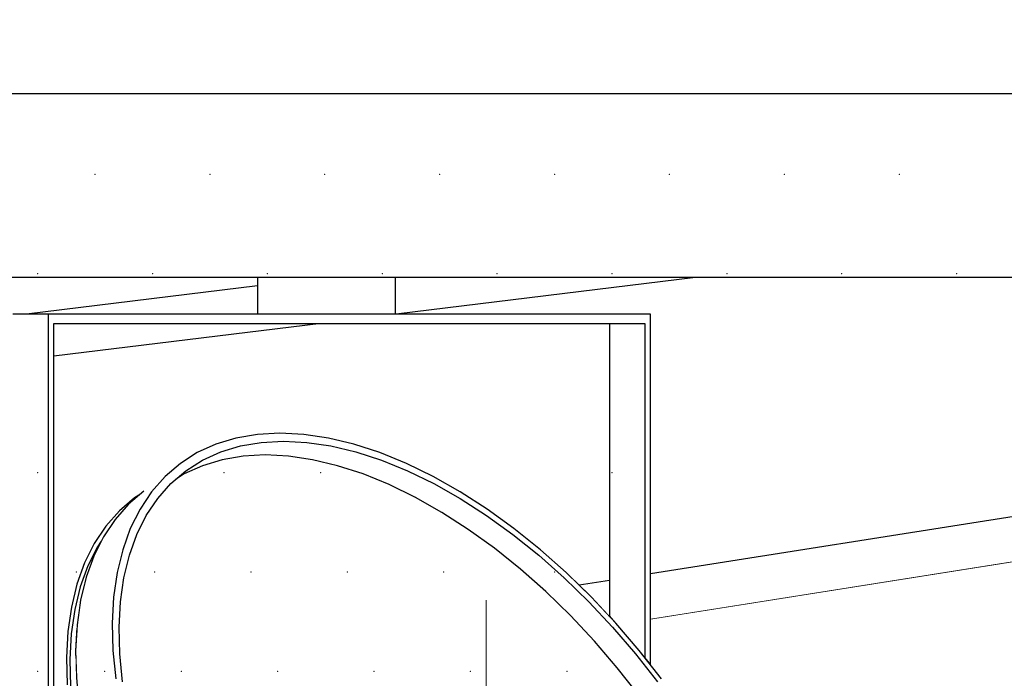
# Model space of a CAD drawing. Header units: millimetres. Extents: x 1798021 to 1815325, y -2500 to 6534.
# Tile 74 of 98: x 1809396 to 1809610, y 5303 to 5446. Entities that reach past the tile are written whole.
import ezdxf

# ---------------------------------------------------------------- set-up
doc = ezdxf.new("R2010")
doc.units = ezdxf.units.MM
doc.header["$MEASUREMENT"] = 0
doc.linetypes.add('Wipeout_Contour', pattern=[1000, 0, -1000])
for name, color, linetype in [('2 - ČÁRA HLAVNÍ.2D', 7, 'Continuous'), ('3 - SVĚTLA.3D', 7, 'Continuous'), ('4 - PRVKY KLEMPÍŘSKÉ.3D', 7, 'Continuous'), ('4 - PRVKY ZÁMEČNICKÉ.3D', 7, 'Continuous'), ('4 - STŘEŠNÍ KRYTINA.3D', 7, 'Continuous'), ('Nové_4 - ZDIVO - STĚNY NENOSNÉ.3D', 7, 'Continuous'), ('Nové_Výplně - Povrchové', 7, 'Continuous'), ('Výplně - Povrchové', 7, 'Continuous')]:
    doc.layers.add(name, color=color, linetype=linetype)

# ---------------------------------------------------------------- blocks, each defined once
blk = doc.blocks.new('Řez_7', base_point=(1118812.4, 0))
at = {"color": 254, "linetype": 'Wipeout_Contour', "lineweight": 0, "ltscale": 7229953.461336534}
blk.add_wipeout([(1803497.14, 5177.86), (1803497.08, 5177.77), (1811462.68, 5874.67), (1811462.64, 5874.75)], dxfattribs=at).dxf.layer = 'Výplně - Povrchové'
blk = doc.blocks.new('Řez_16', base_point=(1118812.4, 0))
at = {"color": 254, "linetype": 'Wipeout_Contour', "lineweight": 0, "ltscale": 47046301.51290996}
blk.add_wipeout([(1809403.45, 5328.97), (1809421.01, 5342.2), (1809421.94, 5342.8), (1809423, 5343.7), (1809430.96, 5349.7), (1809434.65, 5352.06), (1809438.7, 5353.9), (1809443.06, 5355.23), (1809447.72, 5356.03), (1809452.64, 5356.29), (1809457.8, 5356.03), (1809463.17, 5355.23), (1809468.71, 5353.9), (1809474.38, 5352.06), (1809480.16, 5349.7), (1809486, 5346.85), (1809491.87, 5343.53), (1809497.74, 5339.75), (1809503.57, 5335.54), (1809509.31, 5330.93), (1809514.95, 5325.94), (1809517.77, 5323.19), (1809524.34, 5324.23), (1809524.34, 5380.19), (1809461.61, 5380.19), (1809403.45, 5373.05)], dxfattribs=at).dxf.layer = 'Výplně - Povrchové'
at = {"color": 254, "linetype": 'Wipeout_Contour', "lineweight": 0, "ltscale": 14477395.54606855}
blk.add_wipeout([(1809543.05, 5390.19), (1809477.9, 5382.19), (1809533.29, 5382.19), (1809533.29, 5325.64), (1809774.39, 5363.83), (1809774.39, 5382.19), (1809847.73, 5382.19), (1809847.73, 5390.19)], dxfattribs=at).dxf.layer = 'Výplně - Povrchové'
at = {"color": 254, "linetype": 'Wipeout_Contour', "lineweight": 0, "ltscale": 7238117.787242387}
blk.add_wipeout([(1809524.34, 5324.23), (1809517.77, 5323.19), (1809520.43, 5320.6), (1809524.34, 5316.43)], dxfattribs=at).dxf.layer = 'Výplně - Povrchové'
at = {"layer": '4 - PRVKY ZÁMEČNICKÉ.3D', "color": 181, "linetype": 'Continuous', "lineweight": 30, "true_color": 0x9e3eff}
blk.add_line((1809524.34, 5324.23), (1809517.77, 5323.19), dxfattribs=at)
at = {"color": 254, "linetype": 'Wipeout_Contour', "lineweight": 0, "ltscale": 7238646.877257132}
blk.add_wipeout([(1809533.29, 5325.64), (1809533.29, 5315.72), (1809774.39, 5353.91), (1809774.39, 5363.83)], dxfattribs=at).dxf.layer = 'Výplně - Povrchové'
at = {"layer": '4 - PRVKY ZÁMEČNICKÉ.3D', "color": 181, "linetype": 'Continuous', "lineweight": 30, "true_color": 0x9e3eff}
for p, q in [((1809774.39, 5363.83), (1809533.29, 5325.64)), ((1809774.39, 5353.91), (1809533.29, 5315.72))]:
    blk.add_line(p, q, dxfattribs=at)
blk = doc.blocks.new('Řez_18', base_point=(1118812.4, 0))
at = {"color": 254, "linetype": 'Wipeout_Contour', "lineweight": 0, "ltscale": 5430291.78047535}
blk.add_wipeout([(1811299.28, 5615.7), (1809178.87, 5430.19), (1809788.41, 5430.19)], dxfattribs=at).dxf.layer = 'Výplně - Povrchové'
at = {"color": 254, "linetype": 'Wipeout_Contour', "lineweight": 0, "ltscale": 34375457.13644267}
blk.add_wipeout([(1809133.52, 5380.19), (1809133.52, 5349.78), (1809136.1, 5350.1), (1809144.45, 5355.23), (1809146.69, 5356.03), (1809149.22, 5356.29), (1809152.05, 5356.03), (1809155.15, 5355.23), (1809158.51, 5353.9), (1809160.16, 5353.05), (1809394.5, 5381.83), (1809394.5, 5382.19), (1809397.48, 5382.19), (1809447.73, 5388.36), (1809447.73, 5390.19), (1809177.73, 5390.19), (1809177.73, 5382.19), (1809197.54, 5382.19), (1809197.54, 5380.19)], dxfattribs=at).dxf.layer = 'Výplně - Povrchové'
at = {"color": 254, "linetype": 'Wipeout_Contour', "lineweight": 0, "ltscale": 7238009.461235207}
blk.add_wipeout([(1809477.73, 5382.19), (1809477.9, 5382.19), (1809543.05, 5390.19), (1809477.73, 5390.19)], dxfattribs=at).dxf.layer = 'Výplně - Povrchové'
at = {"layer": '4 - PRVKY ZÁMEČNICKÉ.3D', "color": 181, "linetype": 'Continuous', "lineweight": 30, "true_color": 0x9e3eff}
blk.add_line((1809543.05, 5390.19), (1809477.9, 5382.19), dxfattribs=at)
at = {"color": 254, "linetype": 'Wipeout_Contour', "lineweight": 0, "ltscale": 5428316.465431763}
blk.add_wipeout([(1809397.48, 5382.19), (1809447.73, 5382.19), (1809447.73, 5388.36)], dxfattribs=at).dxf.layer = 'Výplně - Povrchové'
at = {"color": 254, "linetype": 'Wipeout_Contour', "lineweight": 0, "ltscale": 5428292.978588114}
blk.add_wipeout([(1809461.61, 5380.19), (1809403.45, 5380.19), (1809403.45, 5373.05)], dxfattribs=at).dxf.layer = 'Výplně - Povrchové'
at = {"layer": '4 - PRVKY ZÁMEČNICKÉ.3D', "color": 181, "linetype": 'Continuous', "lineweight": 30, "true_color": 0x9e3eff}
for p, q in [((1809447.73, 5388.36), (1809397.48, 5382.19)), ((1809461.61, 5380.19), (1809403.45, 5373.05))]:
    blk.add_line(p, q, dxfattribs=at)
blk = doc.blocks.new('Řez_20', base_point=(1118812.4, 0))
at = {"color": 254, "linetype": 'Wipeout_Contour', "lineweight": 0, "ltscale": 412533108.0059386}
blk.add_wipeout([(1800920.22, 500), (1804497.49, 500), (1804497.49, 2600), (1805397.49, 2600), (1805397.49, 500), (1806676.49, 500), (1806676.49, 502.46), (1806976.49, 502.46), (1806976.49, 500), (1809927.49, 500), (1809927.49, 2600), (1810827.49, 2600), (1810827.49, 500), (1812755.49, 500), (1812755.49, 2087.56), (1811335.88, 5601.22), (1810067.73, 5400.37), (1810067.73, 5390.19), (1810003.47, 5390.19), (1809952.96, 5382.19), (1809956.06, 5382.19), (1809956.06, 5304.84), (1809959.69, 5298.21), (1809962.99, 5291.1), (1809965.82, 5283.8), (1809968.14, 5276.36), (1809969.95, 5268.83), (1809971.23, 5261.25), (1809971.98, 5253.67), (1809972.19, 5246.14), (1809971.86, 5238.7), (1809970.99, 5231.4), (1809969.59, 5224.29), (1809967.67, 5217.4), (1809965.23, 5210.78), (1809962.3, 5204.47), (1809958.89, 5198.52), (1809955.02, 5192.95), (1809950.71, 5187.8), (1809946, 5183.11), (1809940.91, 5178.89), (1809935.48, 5175.19), (1809929.73, 5172.01), (1809923.93, 5168.9), (1809923.73, 5168.82), (1809922.48, 5168.13), (1809834.1, 5120.76), (1809834.07, 5120.75), (1809833.86, 5120.63), (1809832.89, 5120.12), (1809826.87, 5117.49), (1809820.6, 5115.43), (1809814.13, 5113.95), (1809807.49, 5113.06), (1809800.74, 5112.76), (1809793.9, 5113.06), (1809787.03, 5113.95), (1809780.16, 5115.43), (1809773.34, 5117.49), (1809766.61, 5120.12), (1809760.01, 5123.29), (1809753.58, 5127), (1809747.36, 5131.21), (1809741.39, 5135.91), (1809735.71, 5141.06), (1809730.35, 5146.63), (1809725.34, 5152.58), (1809720.72, 5158.89), (1809716.51, 5165.5), (1809712.74, 5172.39), (1809709.43, 5179.51), (1809706.61, 5186.81), (1809704.28, 5194.25), (1809702.48, 5201.78), (1809701.19, 5209.36), (1809700.45, 5216.94), (1809700.24, 5224.47), (1809700.57, 5231.91), (1809701.43, 5239.21), (1809702.83, 5246.32), (1809704.76, 5253.21), (1809707.19, 5259.83), (1809710.13, 5266.13), (1809713.54, 5272.09), (1809717.41, 5277.66), (1809721.71, 5282.81), (1809726.42, 5287.5), (1809731.51, 5291.72), (1809736.95, 5295.42), (1809742.7, 5298.6), (1809743.66, 5299.11), (1809743.7, 5299.13), (1809743.91, 5299.24), (1809774.39, 5315.58), (1809774.39, 5353.91), (1809533.29, 5315.72), (1809533.29, 5305.87), (1809535.67, 5302.83), (1809540.24, 5296.45), (1809544.51, 5289.91), (1809548.44, 5283.24), (1809552.02, 5276.49), (1809555.22, 5269.69), (1809558.03, 5262.9), (1809560.42, 5256.14), (1809562.39, 5249.47), (1809563.91, 5242.93), (1809564.99, 5236.55), (1809565.61, 5230.37), (1809565.77, 5224.44), (1809565.46, 5218.79), (1809564.7, 5213.45), (1809563.48, 5208.45), (1809561.82, 5203.84), (1809559.72, 5199.63), (1809557.19, 5195.85), (1809554.26, 5192.53), (1809550.93, 5189.68), (1809542.97, 5183.68), (1809542.04, 5183.09), (1809540.98, 5182.18), (1809419.57, 5090.68), (1809419.42, 5090.58), (1809419.24, 5090.43), (1809417.92, 5089.43), (1809414.22, 5087.08), (1809410.18, 5085.23), (1809405.82, 5083.91), (1809401.16, 5083.11), (1809396.23, 5082.84), (1809391.07, 5083.11), (1809385.71, 5083.91), (1809380.17, 5085.23), (1809374.5, 5087.08), (1809368.72, 5089.43), (1809362.88, 5092.28), (1809357, 5095.6), (1809351.14, 5099.38), (1809345.31, 5103.59), (1809339.56, 5108.2), (1809333.93, 5113.2), (1809328.44, 5118.54), (1809323.14, 5124.19), (1809318.05, 5130.12), (1809313.2, 5136.3), (1809308.63, 5142.68), (1809304.37, 5149.22), (1809300.44, 5155.89), (1809296.86, 5162.65), (1809293.65, 5169.44), (1809290.85, 5176.24), (1809288.45, 5182.99), (1809286.49, 5189.66), (1809284.96, 5196.2), (1809283.89, 5202.58), (1809283.27, 5208.76), (1809283.11, 5214.69), (1809283.42, 5220.35), (1809284.18, 5225.69), (1809285.4, 5230.68), (1809287.06, 5235.29), (1809289.16, 5239.5), (1809291.69, 5243.28), (1809294.62, 5246.6), (1809297.95, 5249.45), (1809299.27, 5250.45), (1809299.43, 5250.55), (1809299.6, 5250.7), (1809346.65, 5286.16), (1809231.35, 5267.9), (1809233.99, 5262.9), (1809237.34, 5256.14), (1809240.43, 5249.47), (1809243.26, 5242.93), (1809245.79, 5236.55), (1809248.01, 5230.37), (1809249.92, 5224.44), (1809251.5, 5218.79), (1809252.73, 5213.45), (1809253.62, 5208.45), (1809254.15, 5203.84), (1809254.32, 5199.63), (1809254.14, 5195.85), (1809253.6, 5192.53), (1809252.71, 5189.68), (1809251.46, 5187.33), (1809249.88, 5185.48), (1809247.97, 5184.16), (1809238.2, 5178.16), (1809237.63, 5177.95), (1809235.76, 5176.66), (1809086.83, 5085.16), (1809086.74, 5085.12), (1809086.43, 5084.91), (1809084.8, 5083.91), (1809082.57, 5083.11), (1809080.03, 5082.84), (1809077.2, 5083.11), (1809074.1, 5083.91), (1809070.74, 5085.23), (1809067.16, 5087.08), (1809063.36, 5089.43), (1809059.38, 5092.28), (1809055.23, 5095.6), (1809050.95, 5099.38), (1809046.56, 5103.59), (1809042.08, 5108.2), (1809037.55, 5113.2), (1809032.99, 5118.54), (1809028.43, 5124.19), (1809023.9, 5130.12), (1809019.42, 5136.3), (1809015.03, 5142.68), (1809010.75, 5149.22), (1809006.61, 5155.89), (1809002.63, 5162.65), (1808998.84, 5169.44), (1808995.26, 5176.24), (1808991.91, 5182.99), (1808988.82, 5189.66), (1808986, 5196.2), (1808983.46, 5202.58), (1808981.24, 5208.76), (1808979.33, 5214.69), (1808977.76, 5220.35), (1808976.52, 5225.69), (1808976.2, 5227.49), (1803604.58, 4376.71)], dxfattribs=at).dxf.layer = 'Nové_Výplně - Povrchové'
blk = doc.blocks.new('Řez_56', base_point=(1118812.4, 0))
at = {"color": 254, "linetype": 'Wipeout_Contour', "lineweight": 0, "ltscale": 10844884.70980289}
blk.add_wipeout([(1803582.48, 5031.92), (1803573.7, 5017.57), (1803606.61, 4952.52), (1811334.5, 5628.62), (1811372.6, 5699.87), (1811367.29, 5713)], dxfattribs=at).dxf.layer = 'Výplně - Povrchové'
at = {"color": 254, "linetype": 'Wipeout_Contour', "lineweight": 0, "ltscale": 7229912.499028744}
blk.add_wipeout([(1811334.5, 5628.62), (1803606.61, 4952.52), (1803611.38, 4943.1), (1811328.98, 5618.3)], dxfattribs=at).dxf.layer = 'Výplně - Povrchové'
blk = doc.blocks.new('Řez_62', base_point=(1118812.4, 0))
at = {"color": 254, "linetype": 'Wipeout_Contour', "lineweight": 0, "ltscale": 9047090.438772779}
blk.add_wipeout([(1808867.73, 5390.19), (1810067.73, 5390.19), (1810067.73, 5430.19), (1809178.87, 5430.19), (1808867.73, 5402.97)], dxfattribs=at).dxf.layer = 'Výplně - Povrchové'
at = {"color": 254, "linetype": 'Wipeout_Contour', "lineweight": 0, "ltscale": 7237624.582317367}
blk.add_wipeout([(1809394.5, 5252.19), (1809402.16, 5252.19), (1809402.16, 5382.19), (1809394.5, 5382.19)], dxfattribs=at).dxf.layer = 'Výplně - Povrchové'
at = {"color": 254, "linetype": 'Wipeout_Contour', "lineweight": 0, "ltscale": 7237732.853397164}
blk.add_wipeout([(1809430.96, 5349.7), (1809423, 5343.7), (1809419.68, 5340.86), (1809427.64, 5346.86)], dxfattribs=at).dxf.layer = 'Výplně - Povrchové'
at = {"layer": '3 - SVĚTLA.3D', "color": 181, "linetype": 'Continuous', "lineweight": 30, "true_color": 0x9e3eff}
blk.add_line((1810067.73, 5430.19), (1809178.87, 5430.19), dxfattribs=at)
at = {"layer": '3 - SVĚTLA.3D', "color": 7, "linetype": 'Continuous', "lineweight": 0}
for p in [(1809412.4, 5412.66), (1809437.4, 5412.66), (1809462.4, 5412.66), (1809487.4, 5412.66), (1809512.4, 5412.66), (1809537.4, 5412.66), (1809562.4, 5412.66), (1809587.4, 5412.66), (1809399.9, 5391.01), (1809424.9, 5391.01), (1809499.9, 5391.01), (1809524.9, 5391.01), (1809549.9, 5391.01), (1809574.9, 5391.01), (1809599.9, 5391.01), (1809399.9, 5347.71), (1809399.9, 5304.41)]:
    blk.add_point(p, dxfattribs=at)
at = {"color": 254, "linetype": 'Wipeout_Contour', "lineweight": 0, "ltscale": 7237761.723519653}
blk.add_wipeout([(1809432.16, 5348.1), (1809430.04, 5346.29), (1809431.8, 5347.41), (1809435.78, 5350.41)], dxfattribs=at).dxf.layer = 'Výplně - Povrchové'
at = {"color": 254, "linetype": 'Wipeout_Contour', "lineweight": 0, "ltscale": 7237720.299977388}
blk.add_wipeout([(1809416.74, 5337.53), (1809424.7, 5343.53), (1809427.64, 5346.86), (1809419.68, 5340.86)], dxfattribs=at).dxf.layer = 'Výplně - Povrchové'
at = {"color": 254, "linetype": 'Wipeout_Contour', "lineweight": 0, "ltscale": 7237774.717814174}
blk.add_wipeout([(1809435.78, 5350.41), (1809431.8, 5347.41), (1809435.76, 5349.22), (1809439.74, 5352.22)], dxfattribs=at).dxf.layer = 'Výplně - Povrchové'
at = {"color": 254, "linetype": 'Wipeout_Contour', "lineweight": 0, "ltscale": 7237709.338552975}
blk.add_wipeout([(1809416.74, 5337.53), (1809414.22, 5333.75), (1809422.18, 5339.75), (1809424.7, 5343.53)], dxfattribs=at).dxf.layer = 'Výplně - Povrchové'
at = {"color": 254, "linetype": 'Wipeout_Contour', "lineweight": 0, "ltscale": 7237791.209424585}
blk.add_wipeout([(1809435.76, 5349.22), (1809440.04, 5350.52), (1809444.02, 5353.52), (1809439.74, 5352.22)], dxfattribs=at).dxf.layer = 'Výplně - Povrchové'
at = {"color": 254, "linetype": 'Wipeout_Contour', "lineweight": 0, "ltscale": 7237700.036715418}
blk.add_wipeout([(1809422.18, 5339.75), (1809414.22, 5333.75), (1809412.11, 5329.54), (1809420.07, 5335.54)], dxfattribs=at).dxf.layer = 'Výplně - Povrchové'
at = {"color": 254, "linetype": 'Wipeout_Contour', "lineweight": 0, "ltscale": 7237808.905015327}
blk.add_wipeout([(1809440.04, 5350.52), (1809444.6, 5351.3), (1809448.58, 5354.3), (1809444.02, 5353.52)], dxfattribs=at).dxf.layer = 'Výplně - Povrchové'
at = {"color": 254, "linetype": 'Wipeout_Contour', "lineweight": 0, "ltscale": 7237692.451824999}
blk.add_wipeout([(1809412.11, 5329.54), (1809410.45, 5324.93), (1809418.41, 5330.93), (1809420.07, 5335.54)], dxfattribs=at).dxf.layer = 'Výplně - Povrchové'
at = {"color": 254, "linetype": 'Wipeout_Contour', "lineweight": 0, "ltscale": 7237827.695443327}
blk.add_wipeout([(1809444.6, 5351.3), (1809449.43, 5351.56), (1809453.41, 5354.56), (1809448.58, 5354.3)], dxfattribs=at).dxf.layer = 'Výplně - Povrchové'
at = {"color": 254, "linetype": 'Wipeout_Contour', "lineweight": 0, "ltscale": 7237686.63065698}
blk.add_wipeout([(1809410.45, 5324.93), (1809409.23, 5319.94), (1809417.19, 5325.94), (1809418.41, 5330.93)], dxfattribs=at).dxf.layer = 'Výplně - Povrchové'
at = {"color": 254, "linetype": 'Wipeout_Contour', "lineweight": 0, "ltscale": 7237847.464891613}
blk.add_wipeout([(1809453.41, 5354.56), (1809449.43, 5351.56), (1809454.49, 5351.3), (1809458.47, 5354.3)], dxfattribs=at).dxf.layer = 'Výplně - Povrchové'
at = {"color": 254, "linetype": 'Wipeout_Contour', "lineweight": 0, "ltscale": 5428263.533159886}
blk.add_wipeout([(1809413.72, 5332.76), (1809412.91, 5331.55), (1809413.24, 5331.8)], dxfattribs=at).dxf.layer = 'Výplně - Povrchové'
at = {"color": 254, "linetype": 'Wipeout_Contour', "lineweight": 0, "ltscale": 7237682.609112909}
blk.add_wipeout([(1809409.23, 5319.94), (1809408.47, 5314.6), (1809416.43, 5320.6), (1809417.19, 5325.94)], dxfattribs=at).dxf.layer = 'Výplně - Povrchové'
at = {"color": 254, "linetype": 'Wipeout_Contour', "lineweight": 0, "ltscale": 7237868.0914942}
blk.add_wipeout([(1809454.49, 5351.3), (1809459.75, 5350.52), (1809463.73, 5353.52), (1809458.47, 5354.3)], dxfattribs=at).dxf.layer = 'Výplně - Povrchové'
at = {"color": 254, "linetype": 'Wipeout_Contour', "lineweight": 0, "ltscale": 9047099.685193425}
blk.add_wipeout([(1809410.83, 5327.39), (1809411.52, 5327.91), (1809412.11, 5329.54), (1809413.24, 5331.8), (1809412.91, 5331.55)], dxfattribs=at).dxf.layer = 'Výplně - Povrchové'
at = {"color": 254, "linetype": 'Wipeout_Contour', "lineweight": 0, "ltscale": 7237680.411998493}
blk.add_wipeout([(1809408.47, 5314.6), (1809408.17, 5308.94), (1809416.13, 5314.94), (1809416.43, 5320.6)], dxfattribs=at).dxf.layer = 'Výplně - Povrchové'
at = {"color": 254, "linetype": 'Wipeout_Contour', "lineweight": 0, "ltscale": 7237889.448078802}
blk.add_wipeout([(1809459.75, 5350.52), (1809465.17, 5349.22), (1809469.15, 5352.22), (1809463.73, 5353.52)], dxfattribs=at).dxf.layer = 'Výplně - Povrchové'
at = {"color": 254, "linetype": 'Wipeout_Contour', "lineweight": 0, "ltscale": 9047091.135797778}
blk.add_wipeout([(1809409.18, 5322.82), (1809410.1, 5323.51), (1809410.45, 5324.93), (1809411.52, 5327.91), (1809410.83, 5327.39)], dxfattribs=at).dxf.layer = 'Výplně - Povrchové'
at = {"color": 254, "linetype": 'Wipeout_Contour', "lineweight": 0, "ltscale": 7237680.052871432}
blk.add_wipeout([(1809416.13, 5314.94), (1809408.17, 5308.94), (1809408.32, 5303.01), (1809416.28, 5309.01)], dxfattribs=at).dxf.layer = 'Výplně - Povrchové'
at = {"color": 254, "linetype": 'Wipeout_Contour', "lineweight": 0, "ltscale": 7237911.402952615}
blk.add_wipeout([(1809465.17, 5349.22), (1809470.73, 5347.41), (1809474.71, 5350.41), (1809469.15, 5352.22)], dxfattribs=at).dxf.layer = 'Výplně - Povrchové'
at = {"color": 254, "linetype": 'Wipeout_Contour', "lineweight": 0, "ltscale": 9047084.49962454}
blk.add_wipeout([(1809407.98, 5317.87), (1809409.05, 5318.68), (1809409.23, 5319.94), (1809410.1, 5323.51), (1809409.18, 5322.82)], dxfattribs=at).dxf.layer = 'Výplně - Povrchové'
at = {"color": 254, "linetype": 'Wipeout_Contour', "lineweight": 0, "ltscale": 7237681.533956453}
blk.add_wipeout([(1809416.28, 5309.01), (1809408.32, 5303.01), (1809408.94, 5296.83), (1809416.9, 5302.83)], dxfattribs=at).dxf.layer = 'Výplně - Povrchové'
at = {"color": 254, "linetype": 'Wipeout_Contour', "lineweight": 0, "ltscale": 7237933.820783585}
blk.add_wipeout([(1809470.73, 5347.41), (1809476.39, 5345.1), (1809480.37, 5348.1), (1809474.71, 5350.41)], dxfattribs=at).dxf.layer = 'Výplně - Povrchové'
at = {"color": 254, "linetype": 'Wipeout_Contour', "lineweight": 0, "ltscale": 9047079.927874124}
blk.add_wipeout([(1809407.98, 5317.87), (1809407.22, 5312.59), (1809408.41, 5313.48), (1809408.47, 5314.6), (1809409.05, 5318.68)], dxfattribs=at).dxf.layer = 'Výplně - Povrchové'
at = {"color": 254, "linetype": 'Wipeout_Contour', "lineweight": 0, "ltscale": 7237956.563355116}
blk.add_wipeout([(1809476.39, 5345.1), (1809482.12, 5342.31), (1809486.1, 5345.31), (1809480.37, 5348.1)], dxfattribs=at).dxf.layer = 'Výplně - Povrchové'
at = {"color": 254, "linetype": 'Wipeout_Contour', "lineweight": 0, "ltscale": 10856493.1128347}
blk.add_wipeout([(1809406.92, 5306.99), (1809408.19, 5307.94), (1809408.17, 5308.94), (1809408.21, 5309.81), (1809408.41, 5313.48), (1809407.22, 5312.59)], dxfattribs=at).dxf.layer = 'Výplně - Povrchové'
at = {"color": 254, "linetype": 'Wipeout_Contour', "lineweight": 0, "ltscale": 7237979.490449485}
blk.add_wipeout([(1809482.12, 5342.31), (1809487.87, 5339.06), (1809491.85, 5342.06), (1809486.1, 5345.31)], dxfattribs=at).dxf.layer = 'Výplně - Povrchové'
at = {"color": 254, "linetype": 'Wipeout_Contour', "lineweight": 0, "ltscale": 9047077.405143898}
blk.add_wipeout([(1809406.92, 5306.99), (1809407.08, 5301.12), (1809408.41, 5302.12), (1809408.32, 5303.01), (1809408.19, 5307.94)], dxfattribs=at).dxf.layer = 'Výplně - Povrchové'
at = {"color": 254, "linetype": 'Wipeout_Contour', "lineweight": 0, "ltscale": 7238002.46074089}
blk.add_wipeout([(1809487.87, 5339.06), (1809493.62, 5335.35), (1809497.6, 5338.35), (1809491.85, 5342.06)], dxfattribs=at).dxf.layer = 'Výplně - Povrchové'
at = {"color": 254, "linetype": 'Wipeout_Contour', "lineweight": 0, "ltscale": 7238025.332587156}
blk.add_wipeout([(1809493.62, 5335.35), (1809499.33, 5331.23), (1809503.31, 5334.23), (1809497.6, 5338.35)], dxfattribs=at).dxf.layer = 'Výplně - Povrchové'
at = {"color": 254, "linetype": 'Wipeout_Contour', "lineweight": 0, "ltscale": 7238047.965027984}
blk.add_wipeout([(1809499.33, 5331.23), (1809504.97, 5326.7), (1809508.95, 5329.7), (1809503.31, 5334.23)], dxfattribs=at).dxf.layer = 'Výplně - Povrchové'
at = {"color": 254, "linetype": 'Wipeout_Contour', "lineweight": 0, "ltscale": 7238070.218534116}
blk.add_wipeout([(1809504.97, 5326.7), (1809510.49, 5321.81), (1809514.47, 5324.81), (1809508.95, 5329.7)], dxfattribs=at).dxf.layer = 'Výplně - Povrchové'
at = {"color": 254, "linetype": 'Wipeout_Contour', "lineweight": 0, "ltscale": 7238091.955905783}
blk.add_wipeout([(1809510.49, 5321.81), (1809515.86, 5316.58), (1809519.85, 5319.58), (1809514.47, 5324.81)], dxfattribs=at).dxf.layer = 'Výplně - Povrchové'
at = {"color": 254, "linetype": 'Wipeout_Contour', "lineweight": 0, "ltscale": 7238113.0431369}
blk.add_wipeout([(1809519.85, 5319.58), (1809515.86, 5316.58), (1809521.06, 5311.04), (1809525.04, 5314.04)], dxfattribs=at).dxf.layer = 'Výplně - Povrchové'
at = {"color": 254, "linetype": 'Wipeout_Contour', "lineweight": 0, "ltscale": 7238133.35025463}
blk.add_wipeout([(1809521.06, 5311.04), (1809526.05, 5305.22), (1809530.03, 5308.22), (1809525.04, 5314.04)], dxfattribs=at).dxf.layer = 'Výplně - Povrchové'
at = {"color": 254, "linetype": 'Wipeout_Contour', "lineweight": 0, "ltscale": 7238152.752020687}
blk.add_wipeout([(1809526.05, 5305.22), (1809530.8, 5299.17), (1809534.78, 5302.17), (1809530.03, 5308.22)], dxfattribs=at).dxf.layer = 'Výplně - Povrchové'
at = {"color": 254, "linetype": 'Wipeout_Contour', "lineweight": 0, "ltscale": 144759730.0395361}
blk.add_wipeout([(1809417.92, 5319.58), (1809417.62, 5314.04), (1809417.78, 5308.22), (1809418.38, 5302.17), (1809419.44, 5295.92), (1809420.93, 5289.5), (1809422.86, 5282.97), (1809425.2, 5276.35), (1809427.95, 5269.69), (1809431.09, 5263.03), (1809434.6, 5256.41), (1809438.46, 5249.88), (1809442.64, 5243.47), (1809447.11, 5237.21), (1809451.86, 5231.16), (1809456.85, 5225.35), (1809462.05, 5219.81), (1809467.42, 5214.57), (1809472.94, 5209.68), (1809478.58, 5205.16), (1809484.29, 5201.03), (1809490.04, 5197.33), (1809495.79, 5194.07), (1809501.52, 5191.28), (1809507.18, 5188.97), (1809512.74, 5187.17), (1809518.17, 5185.87), (1809523.42, 5185.08), (1809528.48, 5184.82), (1809533.31, 5185.08), (1809537.87, 5185.87), (1809542.15, 5187.17), (1809546.11, 5188.97), (1809547.87, 5190.09), (1809549.01, 5191.07), (1809551.88, 5194.33), (1809554.36, 5198.03), (1809556.42, 5202.16), (1809558.05, 5206.68), (1809559.24, 5211.57), (1809559.99, 5216.81), (1809560.29, 5222.35), (1809560.13, 5228.16), (1809559.53, 5234.21), (1809558.47, 5240.47), (1809556.98, 5246.88), (1809555.05, 5253.41), (1809552.71, 5260.03), (1809549.96, 5266.69), (1809546.82, 5273.35), (1809543.31, 5279.97), (1809539.46, 5286.5), (1809535.28, 5292.92), (1809530.8, 5299.17), (1809526.05, 5305.22), (1809521.06, 5311.04), (1809515.86, 5316.58), (1809510.49, 5321.81), (1809504.97, 5326.7), (1809499.33, 5331.23), (1809493.62, 5335.35), (1809487.87, 5339.06), (1809482.12, 5342.31), (1809476.39, 5345.1), (1809470.73, 5347.41), (1809465.17, 5349.22), (1809459.75, 5350.52), (1809454.49, 5351.3), (1809449.43, 5351.56), (1809444.6, 5351.3), (1809440.04, 5350.52), (1809435.76, 5349.22), (1809431.8, 5347.41), (1809430.04, 5346.29), (1809428.9, 5345.31), (1809426.03, 5342.06), (1809423.55, 5338.35), (1809421.49, 5334.23), (1809419.86, 5329.7), (1809418.67, 5324.81)], dxfattribs=at).dxf.layer = 'Výplně - Povrchové'
at = {"color": 254, "linetype": 'Wipeout_Contour', "lineweight": 0, "ltscale": 7237677.236120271}
blk.add_wipeout([(1809403.45, 5328.97), (1809403.45, 5328.62), (1809417.69, 5339.36), (1809421.01, 5342.2)], dxfattribs=at).dxf.layer = 'Výplně - Povrchové'
at = {"color": 254, "linetype": 'Wipeout_Contour', "lineweight": 0, "ltscale": 7237670.971921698}
blk.add_wipeout([(1809417.69, 5339.36), (1809403.45, 5328.62), (1809403.45, 5327.51), (1809414.75, 5336.03)], dxfattribs=at).dxf.layer = 'Výplně - Povrchové'
at = {"color": 254, "linetype": 'Wipeout_Contour', "lineweight": 0, "ltscale": 7237665.499812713}
blk.add_wipeout([(1809403.45, 5327.51), (1809403.45, 5325.64), (1809412.23, 5332.25), (1809414.75, 5336.03)], dxfattribs=at).dxf.layer = 'Výplně - Povrchové'
at = {"color": 254, "linetype": 'Wipeout_Contour', "lineweight": 0, "ltscale": 7237660.851692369}
blk.add_wipeout([(1809403.45, 5325.64), (1809403.45, 5323.01), (1809410.12, 5328.04), (1809412.23, 5332.25)], dxfattribs=at).dxf.layer = 'Výplně - Povrchové'
at = {"color": 254, "linetype": 'Wipeout_Contour', "lineweight": 0, "ltscale": 7237657.051648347}
blk.add_wipeout([(1809403.45, 5319.65), (1809408.46, 5323.43), (1809410.12, 5328.04), (1809403.45, 5323.01)], dxfattribs=at).dxf.layer = 'Výplně - Povrchové'
at = {"color": 254, "linetype": 'Wipeout_Contour', "lineweight": 0, "ltscale": 7237654.112922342}
blk.add_wipeout([(1809403.45, 5319.65), (1809403.45, 5315.58), (1809407.24, 5318.44), (1809408.46, 5323.43)], dxfattribs=at).dxf.layer = 'Výplně - Povrchové'
at = {"color": 254, "linetype": 'Wipeout_Contour', "lineweight": 0, "ltscale": 7237652.034442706}
blk.add_wipeout([(1809407.24, 5318.44), (1809403.45, 5315.58), (1809403.45, 5310.81), (1809406.48, 5313.1)], dxfattribs=at).dxf.layer = 'Výplně - Povrchové'
at = {"color": 254, "linetype": 'Wipeout_Contour', "lineweight": 0, "ltscale": 7237650.805172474}
blk.add_wipeout([(1809403.45, 5310.81), (1809403.45, 5305.39), (1809406.18, 5307.44), (1809406.48, 5313.1)], dxfattribs=at).dxf.layer = 'Výplně - Povrchové'
at = {"color": 254, "linetype": 'Wipeout_Contour', "lineweight": 0, "ltscale": 7237650.546723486}
blk.add_wipeout([(1809406.18, 5307.44), (1809403.45, 5305.39), (1809403.45, 5299.33), (1809406.33, 5301.51)], dxfattribs=at).dxf.layer = 'Výplně - Povrchové'
at = {"color": 254, "linetype": 'Wipeout_Contour', "lineweight": 0, "ltscale": 155613740.4131376}
blk.add_wipeout([(1809406.48, 5313.1), (1809406.18, 5307.44), (1809406.33, 5301.51), (1809406.95, 5295.33), (1809408.03, 5288.95), (1809409.55, 5282.41), (1809411.52, 5275.74), (1809413.91, 5268.99), (1809416.72, 5262.19), (1809419.92, 5255.4), (1809423.5, 5248.64), (1809427.43, 5241.97), (1809431.7, 5235.43), (1809436.27, 5229.05), (1809441.11, 5222.87), (1809446.2, 5216.94), (1809451.51, 5211.29), (1809456.99, 5205.95), (1809462.63, 5200.95), (1809468.37, 5196.34), (1809474.2, 5192.13), (1809480.07, 5188.35), (1809485.94, 5185.03), (1809491.78, 5182.18), (1809497.56, 5179.83), (1809503.23, 5177.98), (1809508.77, 5176.66), (1809514.14, 5175.86), (1809519.3, 5175.59), (1809524.22, 5175.86), (1809528.88, 5176.66), (1809533.24, 5177.98), (1809537.29, 5179.83), (1809540.98, 5182.18), (1809542.04, 5183.09), (1809539.28, 5181.33), (1809535.23, 5179.48), (1809530.87, 5178.16), (1809530.07, 5178.02), (1809528.4, 5177.51), (1809523.79, 5176.72), (1809518.91, 5176.46), (1809513.8, 5176.72), (1809508.49, 5177.51), (1809503.01, 5178.82), (1809497.39, 5180.65), (1809491.67, 5182.98), (1809485.89, 5185.8), (1809480.08, 5189.09), (1809474.27, 5192.83), (1809468.5, 5197), (1809462.81, 5201.57), (1809457.23, 5206.51), (1809451.8, 5211.8), (1809446.55, 5217.39), (1809441.51, 5223.27), (1809436.71, 5229.38), (1809432.19, 5235.7), (1809427.97, 5242.18), (1809424.07, 5248.78), (1809420.53, 5255.46), (1809417.36, 5262.19), (1809414.58, 5268.92), (1809412.21, 5275.6), (1809410.26, 5282.21), (1809408.76, 5288.69), (1809407.69, 5295), (1809407.08, 5301.12), (1809406.92, 5306.99), (1809407.22, 5312.59), (1809407.98, 5317.87), (1809409.18, 5322.82), (1809410.83, 5327.39), (1809412.91, 5331.55), (1809413.72, 5332.76), (1809414.22, 5333.75), (1809416.74, 5337.53), (1809419.68, 5340.86), (1809421.94, 5342.8), (1809421.01, 5342.2), (1809417.69, 5339.36), (1809414.75, 5336.03), (1809412.23, 5332.25), (1809410.12, 5328.04), (1809408.46, 5323.43), (1809407.24, 5318.44)], dxfattribs=at).dxf.layer = 'Výplně - Povrchové'
at = {"color": 254, "linetype": 'Wipeout_Contour', "lineweight": 0, "ltscale": 10857216.42157443}
blk.add_wipeout([(1809524.34, 5316.43), (1809525.74, 5314.94), (1809530.83, 5309.01), (1809532.01, 5307.51), (1809532.01, 5380.19), (1809524.34, 5380.19)], dxfattribs=at).dxf.layer = 'Výplně - Povrchové'
at = {"color": 254, "linetype": 'Wipeout_Contour', "lineweight": 0, "ltscale": 14475804.62720309}
blk.add_wipeout([(1809402.16, 5252.19), (1809403.45, 5252.19), (1809403.45, 5380.19), (1809532.01, 5380.19), (1809532.01, 5307.51), (1809533.29, 5305.87), (1809533.29, 5382.19), (1809402.16, 5382.19)], dxfattribs=at).dxf.layer = 'Výplně - Povrchové'
at = {"layer": '3 - SVĚTLA.3D', "color": 181, "linetype": 'Continuous', "lineweight": 30, "true_color": 0x9e3eff}
for p, q in [((1809402.16, 5382.19), (1809394.5, 5382.19)), ((1809402.16, 5382.19), (1809402.16, 5252.19)), ((1809533.29, 5305.87), (1809533.29, 5382.19)), ((1809403.45, 5252.19), (1809403.45, 5380.19)), ((1809403.45, 5380.19), (1809532.01, 5380.19)), ((1809524.34, 5380.19), (1809524.34, 5316.43)), ((1809532.01, 5380.19), (1809532.01, 5307.51)), ((1809443.06, 5355.23), (1809438.7, 5353.9)), ((1809447.72, 5356.03), (1809443.06, 5355.23)), ((1809452.64, 5356.29), (1809447.72, 5356.03)), ((1809457.8, 5356.03), (1809452.64, 5356.29)), ((1809463.17, 5355.23), (1809457.8, 5356.03)), ((1809468.71, 5353.9), (1809463.17, 5355.23)), ((1809438.7, 5353.9), (1809434.65, 5352.06)), ((1809439.74, 5352.22), (1809444.02, 5353.52)), ((1809444.02, 5353.52), (1809448.58, 5354.3)), ((1809448.58, 5354.3), (1809453.41, 5354.56)), ((1809453.41, 5354.56), (1809458.47, 5354.3)), ((1809458.47, 5354.3), (1809463.73, 5353.52)), ((1809463.73, 5353.52), (1809469.15, 5352.22)), ((1809474.38, 5352.06), (1809468.71, 5353.9)), ((1809434.65, 5352.06), (1809430.96, 5349.7)), ((1809435.78, 5350.41), (1809439.74, 5352.22)), ((1809444.6, 5351.3), (1809440.04, 5350.52)), ((1809449.43, 5351.56), (1809444.6, 5351.3)), ((1809454.49, 5351.3), (1809449.43, 5351.56)), ((1809459.75, 5350.52), (1809454.49, 5351.3)), ((1809469.15, 5352.22), (1809474.71, 5350.41)), ((1809480.16, 5349.7), (1809474.38, 5352.06)), ((1809430.96, 5349.7), (1809427.64, 5346.86)), ((1809435.76, 5349.22), (1809431.8, 5347.41)), ((1809432.16, 5348.1), (1809435.78, 5350.41)), ((1809440.04, 5350.52), (1809435.76, 5349.22)), ((1809465.17, 5349.22), (1809459.75, 5350.52)), ((1809470.73, 5347.41), (1809465.17, 5349.22)), ((1809474.71, 5350.41), (1809480.37, 5348.1)), ((1809486, 5346.86), (1809480.16, 5349.7)), ((1809427.64, 5346.86), (1809424.7, 5343.53)), ((1809428.9, 5345.31), (1809432.16, 5348.1)), ((1809431.8, 5347.41), (1809430.04, 5346.29)), ((1809476.39, 5345.1), (1809470.73, 5347.41)), ((1809480.37, 5348.1), (1809486.1, 5345.31)), ((1809491.87, 5343.53), (1809486, 5346.86)), ((1809426.03, 5342.06), (1809428.9, 5345.31)), ((1809482.12, 5342.31), (1809476.39, 5345.1)), ((1809486.1, 5345.31), (1809491.85, 5342.06)), ((1809423, 5343.7), (1809419.68, 5340.86)), ((1809421.94, 5342.8), (1809421.01, 5342.2)), ((1809424.7, 5343.53), (1809422.18, 5339.75)), ((1809487.87, 5339.06), (1809482.12, 5342.31)), ((1809497.74, 5339.75), (1809491.87, 5343.53)), ((1809419.68, 5340.86), (1809416.74, 5337.53)), ((1809421.01, 5342.2), (1809417.69, 5339.36)), ((1809423.55, 5338.35), (1809426.03, 5342.06)), ((1809491.85, 5342.06), (1809497.6, 5338.35)), ((1809417.69, 5339.36), (1809414.75, 5336.03)), ((1809422.18, 5339.75), (1809420.07, 5335.54)), ((1809421.49, 5334.23), (1809423.55, 5338.35)), ((1809493.62, 5335.35), (1809487.87, 5339.06)), ((1809497.6, 5338.35), (1809503.31, 5334.23)), ((1809503.57, 5335.54), (1809497.74, 5339.75)), ((1809414.75, 5336.03), (1809412.23, 5332.25)), ((1809416.74, 5337.53), (1809414.22, 5333.75)), ((1809414.22, 5333.75), (1809412.11, 5329.54)), ((1809420.07, 5335.54), (1809418.41, 5330.93)), ((1809419.86, 5329.7), (1809421.49, 5334.23)), ((1809499.33, 5331.23), (1809493.62, 5335.35)), ((1809503.31, 5334.23), (1809508.95, 5329.7)), ((1809509.31, 5330.93), (1809503.57, 5335.54)), ((1809412.23, 5332.25), (1809410.12, 5328.04)), ((1809412.91, 5331.55), (1809410.83, 5327.39)), ((1809413.72, 5332.76), (1809412.91, 5331.55)), ((1809412.11, 5329.54), (1809410.45, 5324.93)), ((1809418.41, 5330.93), (1809417.19, 5325.94)), ((1809418.67, 5324.81), (1809419.86, 5329.7)), ((1809504.97, 5326.7), (1809499.33, 5331.23)), ((1809508.95, 5329.7), (1809514.47, 5324.81)), ((1809514.95, 5325.94), (1809509.31, 5330.93)), ((1809410.12, 5328.04), (1809408.46, 5323.43)), ((1809410.83, 5327.39), (1809409.18, 5322.82)), ((1809417.19, 5325.94), (1809416.43, 5320.6)), ((1809510.49, 5321.81), (1809504.97, 5326.7)), ((1809520.43, 5320.6), (1809514.95, 5325.94)), ((1809408.46, 5323.43), (1809407.24, 5318.44)), ((1809410.45, 5324.93), (1809409.23, 5319.94)), ((1809417.92, 5319.58), (1809418.67, 5324.81)), ((1809514.47, 5324.81), (1809519.85, 5319.58)), ((1809409.18, 5322.82), (1809407.98, 5317.87)), ((1809515.86, 5316.58), (1809510.49, 5321.81)), ((1809409.23, 5319.94), (1809408.47, 5314.6)), ((1809416.43, 5320.6), (1809416.13, 5314.94)), ((1809417.62, 5314.04), (1809417.92, 5319.58)), ((1809519.85, 5319.58), (1809525.04, 5314.04)), ((1809525.74, 5314.94), (1809520.43, 5320.6)), ((1809407.24, 5318.44), (1809406.48, 5313.1)), ((1809407.98, 5317.87), (1809407.22, 5312.59)), ((1809521.06, 5311.04), (1809515.86, 5316.58)), ((1809408.47, 5314.6), (1809408.17, 5308.94)), ((1809416.13, 5314.94), (1809416.28, 5309.01)), ((1809530.83, 5309.01), (1809525.74, 5314.94)), ((1809406.48, 5313.1), (1809406.18, 5307.44)), ((1809407.22, 5312.59), (1809406.92, 5306.99)), ((1809417.78, 5308.22), (1809417.62, 5314.04)), ((1809525.04, 5314.04), (1809530.03, 5308.22)), ((1809526.05, 5305.22), (1809521.06, 5311.04)), ((1809408.17, 5308.94), (1809408.32, 5303.01)), ((1809416.28, 5309.01), (1809416.9, 5302.83)), ((1809418.38, 5302.17), (1809417.78, 5308.22)), ((1809530.03, 5308.22), (1809534.78, 5302.17)), ((1809535.67, 5302.83), (1809530.83, 5309.01)), ((1809406.18, 5307.44), (1809406.33, 5301.51)), ((1809406.92, 5306.99), (1809407.08, 5301.12)), ((1809530.8, 5299.17), (1809526.05, 5305.22)), ((1809408.32, 5303.01), (1809408.94, 5296.83))]:
    blk.add_line(p, q, dxfattribs=at)
at = {"layer": '3 - SVĚTLA.3D', "color": 7, "linetype": 'Continuous', "lineweight": 0}
for p in [(1809440.49, 5347.71), (1809461.46, 5347.71), (1809524.9, 5347.71), (1809408.29, 5326.06), (1809425.34, 5326.06), (1809446.32, 5326.06), (1809467.29, 5326.06), (1809488.27, 5326.06), (1809512.4, 5326.06), (1809414.51, 5304.41), (1809431.17, 5304.41), (1809452.15, 5304.41), (1809473.12, 5304.41), (1809494.1, 5304.41), (1809515.08, 5304.41)]:
    blk.add_point(p, dxfattribs=at)
at = {"color": 254, "linetype": 'Wipeout_Contour', "lineweight": 0, "ltscale": 7237882.971087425}
blk.add_wipeout([(1809447.73, 5382.19), (1809477.73, 5382.19), (1809477.73, 5390.19), (1809447.73, 5390.19)], dxfattribs=at).dxf.layer = 'Výplně - Povrchové'
at = {"layer": '3 - SVĚTLA.3D', "color": 181, "linetype": 'Continuous', "lineweight": 30, "true_color": 0x9e3eff}
for p, q in [((1810067.73, 5390.19), (1808867.73, 5390.19)), ((1809447.73, 5390.19), (1809447.73, 5382.19)), ((1809477.73, 5390.19), (1809477.73, 5382.19)), ((1809463.53, 5382.19), (1809402.16, 5382.19)), ((1809477.73, 5382.19), (1809463.53, 5382.19)), ((1809533.29, 5382.19), (1809477.73, 5382.19))]:
    blk.add_line(p, q, dxfattribs=at)
at = {"layer": '3 - SVĚTLA.3D', "color": 7, "linetype": 'Continuous', "lineweight": 0}
for p in [(1809449.9, 5391.01), (1809474.9, 5391.01)]:
    blk.add_point(p, dxfattribs=at)
blk = doc.blocks.new('Řez_91', base_point=(1118812.4, 0))
at = {"color": 254, "linetype": 'Wipeout_Contour', "lineweight": 0, "ltscale": 7229986.043024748}
blk.add_wipeout([(1811602.93, 6103.97), (1803372.41, 5383.89), (1803383.67, 5365.7), (1811590.51, 6083.71)], dxfattribs=at).dxf.layer = 'Výplně - Povrchové'
at = {"color": 254, "linetype": 'Wipeout_Contour', "lineweight": 0, "ltscale": 7229987.363650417}
blk.add_wipeout([(1803372.07, 5384.44), (1803372.41, 5383.89), (1811602.93, 6103.97), (1811603.3, 6104.58)], dxfattribs=at).dxf.layer = 'Výplně - Povrchové'
at = {"color": 254, "linetype": 'Wipeout_Contour', "lineweight": 0, "ltscale": 7229988.715095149}
blk.add_wipeout([(1811610.01, 6115.53), (1803365.99, 5394.27), (1803366.63, 5393.23), (1811609.31, 6114.37)], dxfattribs=at).dxf.layer = 'Výplně - Povrchové'
at = {"color": 254, "linetype": 'Wipeout_Contour', "lineweight": 0, "ltscale": 7229988.342971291}
blk.add_wipeout([(1803366.63, 5393.23), (1803369.26, 5388.99), (1811606.41, 6109.65), (1811609.31, 6114.37)], dxfattribs=at).dxf.layer = 'Výplně - Povrchové'
at = {"color": 254, "linetype": 'Wipeout_Contour', "lineweight": 0, "ltscale": 7229987.723203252}
blk.add_wipeout([(1803369.26, 5388.99), (1803372.07, 5384.44), (1811603.3, 6104.58), (1811606.41, 6109.65)], dxfattribs=at).dxf.layer = 'Výplně - Povrchové'

msp = doc.modelspace()

# ---------------------------------------------------------------- block references
at = {"layer": '4 - STŘEŠNÍ KRYTINA.3D', "lineweight": 0}
msp.add_blockref('Řez_7', (1118812.4, 0), dxfattribs=at)

# ---------------------------------------------------------------- next in the draw order: block references
at = {"layer": '4 - PRVKY ZÁMEČNICKÉ.3D', "lineweight": 0}
msp.add_blockref('Řez_16', (1118812.4, 0), dxfattribs=at)

# ---------------------------------------------------------------- next in the draw order: block references
msp.add_blockref('Řez_18', (1118812.4, 0), dxfattribs=at)

# ---------------------------------------------------------------- next in the draw order: block references
at = {"layer": 'Nové_4 - ZDIVO - STĚNY NENOSNÉ.3D', "lineweight": 0}
msp.add_blockref('Řez_20', (1118812.4, 0), dxfattribs=at)

# ---------------------------------------------------------------- next in the draw order: block references
at = {"layer": '4 - PRVKY ZÁMEČNICKÉ.3D', "lineweight": 0}
msp.add_blockref('Řez_56', (1118812.4, 0), dxfattribs=at)

# ---------------------------------------------------------------- next in the draw order: block references
at = {"layer": '3 - SVĚTLA.3D', "lineweight": 0}
msp.add_blockref('Řez_62', (1118812.4, 0), dxfattribs=at)

# ---------------------------------------------------------------- next in the draw order: linework, layer by layer
at = {"layer": '2 - ČÁRA HLAVNÍ.2D', "color": 7, "linetype": 'Continuous', "lineweight": 15}
msp.add_line((1809497.49, 5319.97), (1809497.49, 500), dxfattribs=at)

# ---------------------------------------------------------------- next in the draw order: block references
at = {"layer": '4 - PRVKY KLEMPÍŘSKÉ.3D', "lineweight": 0}
msp.add_blockref('Řez_91', (1118812.4, 0), dxfattribs=at)

doc.saveas('drawing.dxf')
